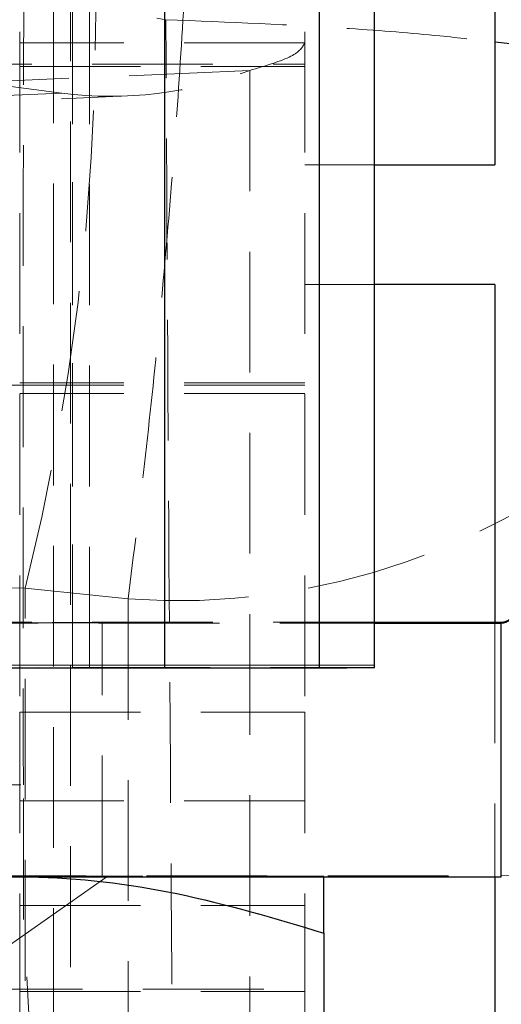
# Model space of a CAD drawing. Header units: millimetres. Extents: x 32 to 376, y 21 to 272.
# Tile 23 of 29: x 348.56 to 353.63, y 220.74 to 231.09. Entities that reach past the tile are written whole.
import ezdxf

# ---------------------------------------------------------------- set-up
doc = ezdxf.new("R2010")
doc.units = ezdxf.units.MM
doc.linetypes.add('HIDDEN', pattern=[1.905, 1.27, -0.635])

msp = doc.modelspace()

# ---------------------------------------------------------------- linework, layer by layer
at = {"color": 7, "linetype": 'HIDDEN', "lineweight": 18}
for p, q in [((349.0983, 215.4156), (349.0983, 250.0838)), ((349.1197, 224.3034), (349.1197, 241.2367)), ((351.7178, 224.3035), (351.7178, 241.2368)), ((349.1197, 224.2786), (349.1197, 241.212)), ((349.2983, 224.2789), (349.2983, 241.2122)), ((348.565, 236.6788), (348.565, 223.8095)), ((351.565, 236.6788), (351.565, 223.8095)), ((348.921, 231.2742), (348.921, 216.8935)), ((350.1021, 231.0914), (350.0075, 231.1092)), ((351.565, 230.8494), (348.565, 230.8494)), ((337.8983, 230.6252), (351.565, 230.6252)), ((348.565, 230.6002), (351.565, 230.6002)), ((350.9844, 230.5572), (348.3864, 230.4449)), ((350.9844, 230.5572), (350.9844, 217.2989)), ((349.0089, 230.3192), (348.277, 230.4141)), ((349.0089, 230.3192), (346.4108, 230.2069)), ((347.1016, 230.1769), (349.6997, 230.2892)), ((351.565, 229.5668), (352.2983, 229.5668)), ((352.2983, 228.307), (351.565, 228.307)), ((351.565, 227.2486), (337.8983, 227.2486)), ((351.565, 227.2736), (348.565, 227.2736)), ((351.565, 227.1624), (348.565, 227.1624)), ((348.6234, 225.1153), (349.7049, 225.0004)), ((348.6234, 217.1761), (348.6234, 225.1153)), ((349.7049, 225.0004), (349.7069, 217.3909)), ((337.8983, 224.7557), (352.2983, 224.7557)), ((347.4906, 224.7467), (352.2983, 224.7467)), ((349.4317, 222.0845), (349.4317, 224.7512)), ((353.565, 224.7557), (353.565, 222.08)), ((353.6317, 224.7557), (353.6317, 222.0891)), ((349.1197, 224.3034), (345.8358, 224.3061)), ((347.4906, 224.2774), (349.1197, 224.2786)), ((351.7178, 224.3035), (349.1197, 224.3056)), ((349.1197, 224.3034), (351.7178, 224.3035)), ((349.1197, 224.2786), (351.7178, 224.278)), ((349.2983, 224.3028), (352.2983, 224.3028)), ((349.2983, 224.2789), (352.2983, 224.2789)), ((348.565, 223.8095), (348.565, 211.4341)), ((348.565, 223.8095), (351.565, 223.8095)), ((351.565, 223.8095), (351.565, 215.4172)), ((341.5927, 223.0467), (348.6039, 223.0467)), ((348.6067, 221.6314), (348.6039, 223.0467)), ((351.565, 222.8778), (348.565, 222.8778)), ((336.565, 222.0891), (353.6317, 222.0891)), ((348.4317, 221.3417), (349.4926, 222.0845)), ((348.4317, 222.0821), (348.5858, 222.08)), ((353.6317, 222.0891), (353.6317, 222.08)), ((348.565, 221.7775), (351.565, 221.7775)), ((345.0983, 221.3777), (348.6067, 221.6314)), ((348.9206, 215.955), (348.6067, 221.6314)), ((338.4317, 220.8986), (351.565, 220.8986)), ((348.565, 220.8736), (351.565, 220.8736))]:
    msp.add_line(p, q, dxfattribs=at)
at = {"color": 7, "linetype": 'Continuous', "lineweight": 25}
for p, q in [((350.0887, 241.2101), (350.0887, 224.2768)), ((351.7178, 224.278), (351.7178, 241.2113)), ((352.2983, 224.2789), (352.2983, 241.2122)), ((353.565, 237.7106), (353.565, 229.5668)), ((352.2983, 229.5668), (353.565, 229.5668)), ((353.565, 228.307), (352.2983, 228.307)), ((353.565, 228.307), (353.565, 227.9841)), ((353.565, 227.9841), (353.565, 224.7557)), ((352.2983, 224.7557), (353.6317, 224.7557)), ((352.2983, 224.7467), (353.6317, 224.7467)), ((353.6317, 224.7557), (353.6317, 224.7467)), ((353.6317, 222.08), (353.6317, 224.7467)), ((347.4906, 224.2774), (350.0887, 224.2768)), ((350.0887, 224.2768), (351.7178, 224.278)), ((336.565, 222.08), (353.6317, 222.08)), ((353.565, 222.08), (353.565, 219.8403)), ((351.765, 221.4875), (351.765, 216.0117))]:
    msp.add_line(p, q, dxfattribs=at)
at = {"color": 7, "linetype": 'HIDDEN', "lineweight": 18, "flags": 128}
for points in [[(345.0983, 224.753), (345.9993, 224.753), (346.8609, 224.7529), (347.6454, 224.7527), (348.3186, 224.7524), (348.8511, 224.7521), (349.2196, 224.7518), (349.4079, 224.7514), (349.4079, 224.751), (349.2196, 224.7506), (348.8511, 224.7503), (348.3186, 224.75), (347.6454, 224.7497), (347.4906, 224.7497)], [(340.704, 222.0845), (340.8001, 222.0849), (341.084, 222.0853), (341.5433, 222.0856), (342.158, 222.0859), (342.9012, 222.0862), (343.7404, 222.0863), (344.639, 222.0864), (345.5577, 222.0864), (346.4562, 222.0863), (347.2955, 222.0862), (348.0387, 222.0859), (348.6534, 222.0856), (349.1127, 222.0853), (349.3966, 222.0849), (349.4926, 222.0845), (349.3966, 222.0842), (349.1127, 222.0838), (348.6534, 222.0835), (348.0387, 222.0832), (347.2955, 222.0829), (346.4562, 222.0828), (345.5577, 222.0827), (344.639, 222.0827), (343.7404, 222.0828), (342.9012, 222.0829), (342.158, 222.0832), (341.5433, 222.0835), (341.084, 222.0838), (340.8001, 222.0842), (340.704, 222.0845)], [(345.0983, 222.0864), (345.9993, 222.0863), (346.8609, 222.0862), (347.6454, 222.086), (348.3186, 222.0858), (348.8511, 222.0855), (349.2196, 222.0851), (349.4079, 222.0847), (349.4079, 222.0844), (349.2196, 222.084), (348.8511, 222.0836), (348.3186, 222.0833), (347.6454, 222.0831), (346.8609, 222.0829), (345.9993, 222.0828), (345.0983, 222.0827), (344.1974, 222.0828), (343.3358, 222.0829), (342.5513, 222.0831), (341.878, 222.0833), (341.3455, 222.0836), (340.9771, 222.084), (340.7887, 222.0844), (340.7887, 222.0847), (340.9771, 222.0851), (341.3455, 222.0855), (341.878, 222.0858), (342.5513, 222.086), (343.3358, 222.0862), (344.1974, 222.0863), (345.0983, 222.0864)], [(351.765, 222.0845), (351.708, 222.0849), (351.5378, 222.0853), (351.2575, 222.0856), (350.8718, 222.086), (350.3873, 222.0863), (349.8124, 222.0865), (349.1567, 222.0868), (348.4317, 222.087)], [(348.4317, 222.0821), (349.1567, 222.0823), (349.8124, 222.0826), (350.3873, 222.0828), (350.8718, 222.0831), (351.2575, 222.0835), (351.5378, 222.0838), (351.708, 222.0842), (351.765, 222.0845)]]:
    msp.add_lwpolyline(points, dxfattribs=at)
at = {"color": 7, "linetype": 'HIDDEN', "lineweight": 18}
for centre, radius, start, end in [((324.3306, 231.1638), 25.0344, 346.01876, 13.98124), ((348.7364, 230.2315), 6.972, 0.71664, 77.61488), ((349.5261, 234.344), 4.0579, 262.67677, 291.06222), ((350.2185, 232.3119), 7.3296, 265.98159, 312.6129), ((353.6317, 224.8891), 2.8, 269.99996, 0.00003), ((349.1412, 267.084), 42.8054, 269.97126, 270.21036)]:
    msp.add_arc(centre, radius, start, end, dxfattribs=at)
at = {"color": 7, "linetype": 'Continuous', "lineweight": 25}
for centre, radius, start, end in [((353.6317, 224.8891), 0.1333, 269.99897, 0.00076), ((353.6317, 224.88), 0.1333, 270.00065, 359.99908), ((351.7878, 363.8093), 139.5313, 269.971245, 270.20964)]:
    msp.add_arc(centre, radius, start, end, dxfattribs=at)
at = {"color": 7, "linetype": 'HIDDEN', "lineweight": 18}
for centre, major_axis, ratio, start_param, end_param in [((348.636, 225.922), (-0.0027, 8.12), 0.0043511, 0.3379286, 1.9327491), ((345.0983, 221.986), (20.3, 0), 0.1565327, 1.3962634, 1.7453293)]:
    msp.add_ellipse(centre, major_axis=major_axis, ratio=ratio, start_param=start_param, end_param=end_param, dxfattribs=at)
for points, knots in [([(350.2317, 237.0412), (350.2622, 236.8477), (350.323, 236.4605), (350.3753, 235.6224), (350.3968, 234.6208), (350.3862, 233.4725), (350.3436, 232.1995), (350.2706, 230.8255), (350.1673, 229.3751), (350.0362, 227.8902), (349.8823, 226.411), (349.764, 225.4706), (349.7049, 225.0004)], [0, 0, 0, 0, 0.1014339, 0.2028649, 0.3022119, 0.4015563, 0.5000795, 0.5986012, 0.6992983, 0.7999952, 0.8999967, 1, 1, 1, 1]), ([(350.1936, 217.1409), (350.1765, 219.4698), (350.1422, 224.1199), (350.1154, 228.7702), (350.1021, 231.0914)], [0, 0, 0, 0, 0.5008309, 1, 1, 1, 1]), ([(350.1021, 231.0914), (350.7633, 231.0648), (351.7892, 231.0234), (352.9147, 230.9327), (353.376, 230.8792), (353.565, 230.8573)], [0, 0, 0, 0, 0.51703154, 0.80222149, 1, 1, 1, 1]), ([(350.9844, 230.5572), (351.1525, 230.6073), (351.4886, 230.7076), (351.5395, 230.8022), (351.565, 230.8494)], [0, 0, 0, 0, 0.5000006, 1, 1, 1, 1]), ([(349.1197, 224.3034), (349.1714, 224.3033), (349.2748, 224.3031), (349.2905, 224.3029), (349.2983, 224.3028)], [0, 0, 0, 0, 0.499999, 1, 1, 1, 1]), ([(351.7178, 224.3035), (351.8858, 224.3034), (352.222, 224.3031), (352.2729, 224.3029), (352.2983, 224.3028)], [0, 0, 0, 0, 0.4999992, 1, 1, 1, 1])]:
    msp.add_open_spline(points, degree=3, knots=knots, dxfattribs=at)
at = {"color": 8, "linetype": 'Continuous', "lineweight": 25}
for points, knots in [([(355.679, 230.3403), (355.6789, 230.3465), (355.6629, 230.9534), (355.5344, 231.7014), (355.1604, 232.7592), (354.7581, 233.5625), (354.1884, 234.3868), (353.7357, 234.81), (353.565, 234.9696)], [0, 0, 0, 0, 0.0036412, 0.3546944, 0.4340494, 0.6512995, 0.8685348, 1, 1, 1, 1]), ([(353.565, 230.8573), (353.6519, 230.848), (354.0334, 230.8071), (354.5678, 230.7203), (355.0199, 230.6257), (355.4549, 230.5008), (355.6272, 230.4125), (355.6785, 230.341), (355.679, 230.3403)], [0, 0, 0, 0, 0.0687634, 0.3016705, 0.5345955, 0.6197002, 0.9960962, 1, 1, 1, 1])]:
    msp.add_open_spline(points, degree=3, knots=knots, dxfattribs=at)
at = {"color": 7, "linetype": 'Continuous', "lineweight": 25}
for points, knots in [([(348.5858, 222.08), (348.6134, 222.0797), (349.1603, 222.0734), (350.2371, 221.9451), (351.2526, 221.641), (351.765, 221.4875)], [0, 0, 0, 0, 0.02566061, 0.50836546, 1, 1, 1, 1]), ([(351.765, 221.4875), (351.765, 221.5666), (351.765, 221.777), (351.765, 222.025), (351.765, 222.0646), (351.765, 222.0845)], [0, 0, 0, 0, 0.2302347, 0.6126668, 1, 1, 1, 1])]:
    msp.add_open_spline(points, degree=3, knots=knots, dxfattribs=at)

doc.saveas('drawing.dxf')
